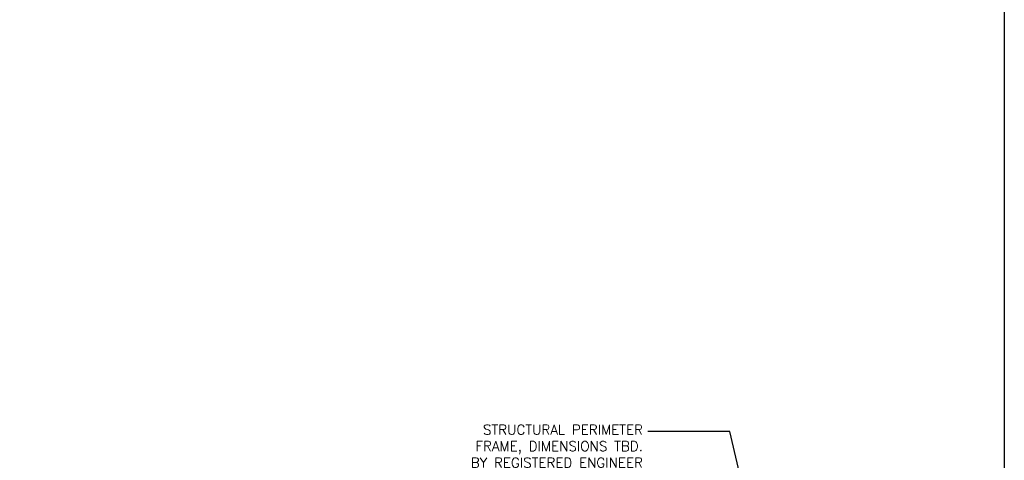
# Model space of a CAD drawing. Header units: inches. Extents: x 0 to 70.2, y -46 to 53.5.
# Tile 22 of 33: x 52.3 to 70.2, y 14.7 to 22.7. Entities that reach past the tile are written whole.
import ezdxf
from ezdxf import colors
from ezdxf.entities.mleader import LeaderData, LeaderLine
from ezdxf.math import Vec2, Vec3

# ---------------------------------------------------------------- set-up
doc = ezdxf.new("R2010")
doc.units = ezdxf.units.IN
doc.header["$MEASUREMENT"] = 0
doc.layers.add('1-TEXT', color=2, linetype='Continuous')
doc.layers.add('1-VIEWPORT', color=3, linetype='Continuous', plot=False)
doc.styles.add('TEXT', font='romans.shx')

msp = doc.modelspace()

# ---------------------------------------------------------------- linework, layer by layer
at = {"layer": '1-VIEWPORT'}
msp.add_lwpolyline([(11, 46), (70.242809, 46), (70.242809, 0), (11, 0)], close=True, dxfattribs=at)

# ---------------------------------------------------------------- leaders
at = {"layer": '1-TEXT'}
ml = msp.add_multileader_mtext('Standard', dxfattribs=at)
ml.set_content('STRUCTURAL PERIMETER FRAME, DIMENSIONS TBD. BY REGISTERED ENGINEER\\P(NOT BY DECOUSTICS)', color=256, style='TEXT')
ml.set_leader_properties(color=4, linetype='ByLayer', lineweight=-1)
ml.build(insert=Vec2(0, 0))
ml.multileader.update_dxf_attribs({"dogleg_length": 0.36, "arrow_head_size": 0.25})
ctx = ml.context
ctx.base_point, ctx.char_height, ctx.arrow_head_size, ctx.landing_gap_size, ctx.plane_origin = Vec3(60.048642, 15.237402), 0.18, 0.25, 0.09, Vec3(65.611238, 15.44039)
ctx.text_align_type = 2
notes = []
notes.append((ctx, [(0, (1, 1, 0), (65.235267, 15.237402), (-1, 0), 1.49234, [(0, [(66.026467, 11.917966)], 0, [])])]))
ctx.mtext.insert, ctx.mtext.width, ctx.mtext.alignment, ctx.mtext.flow_direction = Vec3(63.652927, 15.357402), 3.59195193, 3, 5
for ctx, leaders in notes:
    for number, flags, end, landing, length, lines in leaders:
        leader = LeaderData()
        leader.index, (leader.has_last_leader_line, leader.has_dogleg_vector, leader.attachment_direction) = number, flags
        leader.last_leader_point, leader.dogleg_vector, leader.dogleg_length = Vec3(end), Vec3(landing), length
        for number, points, colour, breaks in lines:
            line = LeaderLine()
            line.index, line.vertices, line.color, line.breaks = number, Vec3.list(points), colors.encode_raw_color(colour), breaks
            leader.lines.append(line)
        ctx.leaders.append(leader)

doc.saveas('drawing.dxf')
